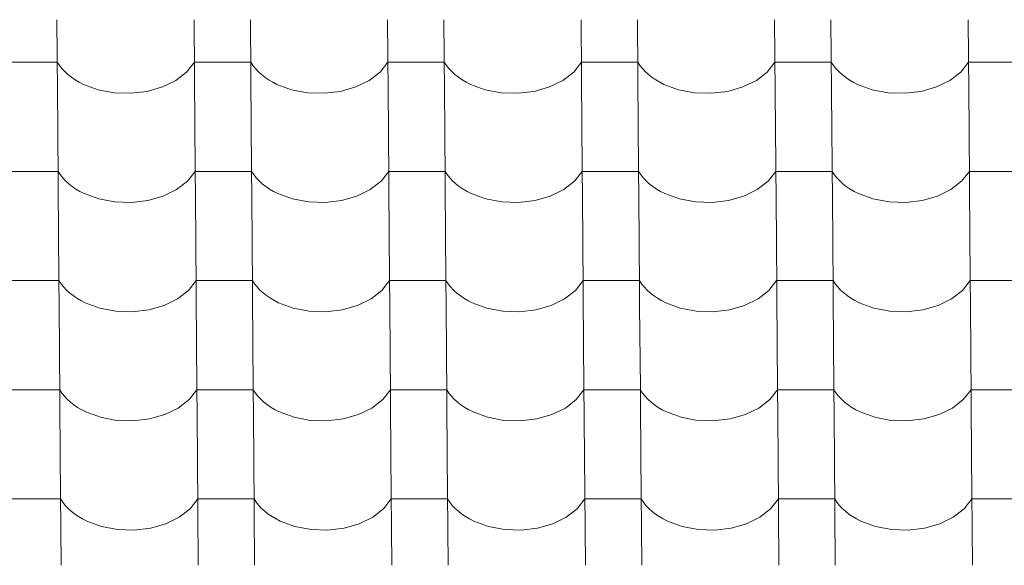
# Model space of a CAD drawing. Header units: millimetres. Extents: x -27785 to 104762, y -947 to 11132.
# Tile 23 of 146: x -18081 to -17242, y 8341 to 8805. Entities that reach past the tile are written whole.
import ezdxf

# ---------------------------------------------------------------- set-up
doc = ezdxf.new("R2010")
doc.units = ezdxf.units.MM
doc.header["$MEASUREMENT"] = 0
doc.layers.add('POHLED JIŽNÍ_1_Bourané_Výplně - Povrchové', color=7, linetype='Continuous')
doc.layers.add('POHLED JIŽNÍ_1_Konstrukce - nosné', color=7, linetype='Continuous')

# ---------------------------------------------------------------- blocks, each defined once
blk = doc.blocks.new('*X2', base_point=(-29303.7, -27473.93))
at = {"layer": 'POHLED JIŽNÍ_1_Bourané_Výplně - Povrchové', "color": 7, "linetype": 'Continuous', "lineweight": 13}
for p, q in [((-18049.49, 8805.28), (-18048.77, 8712.6)), ((-17932.53, 8805.28), (-17931.81, 8712.6)), ((-17884.5, 8805.28), (-17883.78, 8712.6)), ((-17767.54, 8805.28), (-17766.81, 8712.6)), ((-17719.5, 8805.28), (-17718.78, 8712.6)), ((-17602.54, 8805.28), (-17601.82, 8712.6)), ((-17554.51, 8805.28), (-17553.78, 8712.6)), ((-17437.54, 8805.28), (-17436.82, 8712.6)), ((-17389.51, 8805.28), (-17388.79, 8712.6)), ((-17272.55, 8805.28), (-17271.83, 8712.6)), ((-18073.23, 8769.12), (-18097.25, 8769.12)), ((-18049.21, 8769.12), (-18073.23, 8769.12)), ((-18049.21, 8769.12), (-18047.37, 8766.33)), ((-18047.37, 8766.33), (-18045.22, 8763.63)), ((-17938.85, 8760.73), (-17932.25, 8769.12)), ((-17908.23, 8769.12), (-17932.25, 8769.12)), ((-17884.22, 8769.12), (-17908.23, 8769.12)), ((-17884.22, 8769.12), (-17882.37, 8766.33)), ((-17882.37, 8766.33), (-17880.23, 8763.63)), ((-17773.86, 8760.73), (-17767.25, 8769.12)), ((-17743.24, 8769.12), (-17767.25, 8769.12)), ((-17719.22, 8769.12), (-17743.24, 8769.12)), ((-17719.22, 8769.12), (-17717.37, 8766.33)), ((-17717.37, 8766.33), (-17715.23, 8763.63)), ((-17608.86, 8760.73), (-17602.26, 8769.12)), ((-17578.24, 8769.12), (-17602.26, 8769.12)), ((-17554.22, 8769.12), (-17578.24, 8769.12)), ((-17554.22, 8769.12), (-17552.38, 8766.33)), ((-17552.38, 8766.33), (-17550.24, 8763.63)), ((-17443.87, 8760.73), (-17437.26, 8769.12)), ((-17413.25, 8769.12), (-17437.26, 8769.12)), ((-17389.23, 8769.12), (-17413.25, 8769.12)), ((-17389.23, 8769.12), (-17387.38, 8766.33)), ((-17387.38, 8766.33), (-17385.24, 8763.63)), ((-17278.87, 8760.73), (-17272.27, 8769.12)), ((-17248.25, 8769.12), (-17272.27, 8769.12)), ((-17224.23, 8769.12), (-17248.25, 8769.12)), ((-18045.22, 8763.63), (-18042.8, 8761.04)), ((-18042.8, 8761.04), (-18040.1, 8758.58)), ((-18040.1, 8758.58), (-18037.14, 8756.25)), ((-18037.14, 8756.25), (-18033.94, 8754.07)), ((-17948.11, 8753.56), (-17938.85, 8760.73)), ((-17880.23, 8763.63), (-17877.8, 8761.04)), ((-17877.8, 8761.04), (-17875.1, 8758.58)), ((-17875.1, 8758.58), (-17872.14, 8756.25)), ((-17872.14, 8756.25), (-17868.94, 8754.07)), ((-17783.11, 8753.56), (-17773.86, 8760.73)), ((-17715.23, 8763.63), (-17712.8, 8761.04)), ((-17712.8, 8761.04), (-17710.1, 8758.58)), ((-17710.1, 8758.58), (-17707.15, 8756.25)), ((-17707.15, 8756.25), (-17703.94, 8754.07)), ((-17618.12, 8753.56), (-17608.86, 8760.73)), ((-17550.24, 8763.63), (-17547.81, 8761.04)), ((-17547.81, 8761.04), (-17545.11, 8758.58)), ((-17545.11, 8758.58), (-17542.15, 8756.25)), ((-17542.15, 8756.25), (-17538.95, 8754.07)), ((-17453.12, 8753.56), (-17443.87, 8760.73)), ((-17385.24, 8763.63), (-17382.81, 8761.04)), ((-17382.81, 8761.04), (-17380.11, 8758.58)), ((-17380.11, 8758.58), (-17377.15, 8756.25)), ((-17377.15, 8756.25), (-17373.95, 8754.07)), ((-17288.12, 8753.56), (-17278.87, 8760.73)), ((-18033.94, 8754.07), (-18030.51, 8752.06)), ((-18030.51, 8752.06), (-18026.87, 8750.21)), ((-18026.87, 8750.21), (-18014.39, 8745.64)), ((-17972.57, 8744.25), (-17959.54, 8747.97)), ((-17959.54, 8747.97), (-17948.11, 8753.56)), ((-17868.94, 8754.07), (-17865.51, 8752.06)), ((-17865.51, 8752.06), (-17861.88, 8750.21)), ((-17861.88, 8750.21), (-17849.4, 8745.64)), ((-17807.57, 8744.25), (-17794.54, 8747.97)), ((-17794.54, 8747.97), (-17783.11, 8753.56)), ((-17703.94, 8754.07), (-17700.52, 8752.06)), ((-17700.52, 8752.06), (-17696.88, 8750.21)), ((-17696.88, 8750.21), (-17684.4, 8745.64)), ((-17642.58, 8744.25), (-17629.55, 8747.97)), ((-17629.55, 8747.97), (-17618.12, 8753.56)), ((-17538.95, 8754.07), (-17535.52, 8752.06)), ((-17535.52, 8752.06), (-17531.88, 8750.21)), ((-17531.88, 8750.21), (-17519.41, 8745.64)), ((-17477.58, 8744.25), (-17464.55, 8747.97)), ((-17464.55, 8747.97), (-17453.12, 8753.56)), ((-17373.95, 8754.07), (-17370.52, 8752.06)), ((-17370.52, 8752.06), (-17366.89, 8750.21)), ((-17366.89, 8750.21), (-17354.41, 8745.64)), ((-17312.59, 8744.25), (-17299.56, 8747.97)), ((-17299.56, 8747.97), (-17288.12, 8753.56)), ((-18014.39, 8745.64), (-18000.71, 8743.05)), ((-18000.71, 8743.05), (-17986.53, 8742.58)), ((-17986.53, 8742.58), (-17972.57, 8744.25)), ((-17849.4, 8745.64), (-17835.72, 8743.05)), ((-17835.72, 8743.05), (-17821.54, 8742.58)), ((-17821.54, 8742.58), (-17807.57, 8744.25)), ((-17684.4, 8745.64), (-17670.72, 8743.05)), ((-17670.72, 8743.05), (-17656.54, 8742.58)), ((-17656.54, 8742.58), (-17642.58, 8744.25)), ((-17519.41, 8745.64), (-17505.73, 8743.05)), ((-17505.73, 8743.05), (-17491.54, 8742.58)), ((-17491.54, 8742.58), (-17477.58, 8744.25)), ((-17354.41, 8745.64), (-17340.73, 8743.05)), ((-17340.73, 8743.05), (-17326.55, 8742.58)), ((-17326.55, 8742.58), (-17312.59, 8744.25)), ((-18048.77, 8712.27), (-18048.05, 8619.59)), ((-17931.81, 8712.27), (-17931.09, 8619.59)), ((-17883.77, 8712.27), (-17883.05, 8619.59)), ((-17766.81, 8712.27), (-17766.09, 8619.59)), ((-17718.78, 8712.27), (-17718.06, 8619.59)), ((-17601.82, 8712.27), (-17601.09, 8619.59)), ((-17553.78, 8712.27), (-17553.06, 8619.59)), ((-17436.82, 8712.27), (-17436.1, 8619.59)), ((-17388.79, 8712.27), (-17388.06, 8619.59)), ((-17271.82, 8712.27), (-17271.1, 8619.59)), ((-18072.51, 8676.11), (-18096.52, 8676.11)), ((-18048.49, 8676.11), (-18072.51, 8676.11)), ((-18048.49, 8676.11), (-18046.64, 8673.32)), ((-18046.64, 8673.32), (-18044.5, 8670.62)), ((-17938.13, 8667.73), (-17931.53, 8676.11)), ((-17907.51, 8676.11), (-17931.53, 8676.11)), ((-17883.49, 8676.11), (-17907.51, 8676.11)), ((-17883.49, 8676.11), (-17881.65, 8673.32)), ((-17881.65, 8673.32), (-17879.5, 8670.62)), ((-17773.13, 8667.73), (-17766.53, 8676.11)), ((-17742.51, 8676.11), (-17766.53, 8676.11)), ((-17718.5, 8676.11), (-17742.51, 8676.11)), ((-17718.5, 8676.11), (-17716.65, 8673.32)), ((-17716.65, 8673.32), (-17714.51, 8670.62)), ((-17608.14, 8667.73), (-17601.53, 8676.11)), ((-17577.52, 8676.11), (-17601.53, 8676.11)), ((-17553.5, 8676.11), (-17577.52, 8676.11)), ((-17553.5, 8676.11), (-17551.65, 8673.32)), ((-17551.65, 8673.32), (-17549.51, 8670.62)), ((-17443.14, 8667.73), (-17436.54, 8676.11)), ((-17412.52, 8676.11), (-17436.54, 8676.11)), ((-17388.5, 8676.11), (-17412.52, 8676.11)), ((-17388.5, 8676.11), (-17386.66, 8673.32)), ((-17386.66, 8673.32), (-17384.52, 8670.62)), ((-17278.15, 8667.73), (-17271.54, 8676.11)), ((-17247.53, 8676.11), (-17271.54, 8676.11)), ((-17223.51, 8676.11), (-17247.53, 8676.11)), ((-18044.5, 8670.62), (-18042.07, 8668.03)), ((-18042.07, 8668.03), (-18039.37, 8665.57)), ((-18039.37, 8665.57), (-18036.41, 8663.24)), ((-18036.41, 8663.24), (-18033.21, 8661.07)), ((-17947.38, 8660.55), (-17938.13, 8667.73)), ((-17879.5, 8670.62), (-17877.08, 8668.03)), ((-17877.08, 8668.03), (-17874.38, 8665.57)), ((-17874.38, 8665.57), (-17871.42, 8663.24)), ((-17871.42, 8663.24), (-17868.22, 8661.07)), ((-17782.39, 8660.55), (-17773.13, 8667.73)), ((-17714.51, 8670.62), (-17712.08, 8668.03)), ((-17712.08, 8668.03), (-17709.38, 8665.57)), ((-17709.38, 8665.57), (-17706.42, 8663.24)), ((-17706.42, 8663.24), (-17703.22, 8661.07)), ((-17617.39, 8660.55), (-17608.14, 8667.73)), ((-17549.51, 8670.62), (-17547.09, 8668.03)), ((-17547.09, 8668.03), (-17544.38, 8665.57)), ((-17544.38, 8665.57), (-17541.43, 8663.24)), ((-17541.43, 8663.24), (-17538.22, 8661.07)), ((-17452.4, 8660.55), (-17443.14, 8667.73)), ((-17384.52, 8670.62), (-17382.09, 8668.03)), ((-17382.09, 8668.03), (-17379.39, 8665.57)), ((-17379.39, 8665.57), (-17376.43, 8663.24)), ((-17376.43, 8663.24), (-17373.23, 8661.07)), ((-17287.4, 8660.55), (-17278.15, 8667.73)), ((-18033.21, 8661.07), (-18029.78, 8659.05)), ((-18029.78, 8659.05), (-18026.15, 8657.2)), ((-18026.15, 8657.2), (-18013.67, 8652.63)), ((-17971.85, 8651.24), (-17958.82, 8654.96)), ((-17958.82, 8654.96), (-17947.38, 8660.55)), ((-17868.22, 8661.07), (-17864.79, 8659.05)), ((-17864.79, 8659.05), (-17861.15, 8657.2)), ((-17861.15, 8657.2), (-17848.67, 8652.63)), ((-17806.85, 8651.24), (-17793.82, 8654.96)), ((-17793.82, 8654.96), (-17782.39, 8660.55)), ((-17703.22, 8661.07), (-17699.79, 8659.05)), ((-17699.79, 8659.05), (-17696.16, 8657.2)), ((-17696.16, 8657.2), (-17683.68, 8652.63)), ((-17641.85, 8651.24), (-17628.82, 8654.96)), ((-17628.82, 8654.96), (-17617.39, 8660.55)), ((-17538.22, 8661.07), (-17534.8, 8659.05)), ((-17534.8, 8659.05), (-17531.16, 8657.2)), ((-17531.16, 8657.2), (-17518.68, 8652.63)), ((-17476.86, 8651.24), (-17463.83, 8654.96)), ((-17463.83, 8654.96), (-17452.4, 8660.55)), ((-17373.23, 8661.07), (-17369.8, 8659.05)), ((-17369.8, 8659.05), (-17366.17, 8657.2)), ((-17366.17, 8657.2), (-17353.69, 8652.63)), ((-17311.86, 8651.24), (-17298.83, 8654.96)), ((-17298.83, 8654.96), (-17287.4, 8660.55)), ((-18013.67, 8652.63), (-17999.99, 8650.04)), ((-17999.99, 8650.04), (-17985.81, 8649.57)), ((-17985.81, 8649.57), (-17971.85, 8651.24)), ((-17848.67, 8652.63), (-17834.99, 8650.04)), ((-17834.99, 8650.04), (-17820.81, 8649.57)), ((-17820.81, 8649.57), (-17806.85, 8651.24)), ((-17683.68, 8652.63), (-17670, 8650.04)), ((-17670, 8650.04), (-17655.82, 8649.57)), ((-17655.82, 8649.57), (-17641.85, 8651.24)), ((-17518.68, 8652.63), (-17505, 8650.04)), ((-17505, 8650.04), (-17490.82, 8649.57)), ((-17490.82, 8649.57), (-17476.86, 8651.24)), ((-17353.69, 8652.63), (-17340.01, 8650.04)), ((-17340.01, 8650.04), (-17325.82, 8649.57)), ((-17325.82, 8649.57), (-17311.86, 8651.24)), ((-18048.05, 8619.26), (-18047.33, 8526.58)), ((-17931.08, 8619.26), (-17930.36, 8526.58)), ((-17883.05, 8619.26), (-17882.33, 8526.58)), ((-17766.09, 8619.26), (-17765.37, 8526.58)), ((-17718.05, 8619.26), (-17717.33, 8526.58)), ((-17601.09, 8619.26), (-17600.37, 8526.58)), ((-17553.06, 8619.26), (-17552.34, 8526.58)), ((-17436.1, 8619.26), (-17435.38, 8526.58)), ((-17388.06, 8619.26), (-17387.34, 8526.58)), ((-17271.1, 8619.26), (-17270.38, 8526.58)), ((-18071.78, 8583.1), (-18095.8, 8583.1)), ((-18047.76, 8583.1), (-18071.78, 8583.1)), ((-18047.76, 8583.1), (-18045.92, 8580.31)), ((-18045.92, 8580.31), (-18043.78, 8577.61)), ((-17937.41, 8574.72), (-17930.8, 8583.1)), ((-17906.79, 8583.1), (-17930.8, 8583.1)), ((-17882.77, 8583.1), (-17906.79, 8583.1)), ((-17882.77, 8583.1), (-17880.92, 8580.31)), ((-17880.92, 8580.31), (-17878.78, 8577.61)), ((-17772.41, 8574.72), (-17765.81, 8583.1)), ((-17741.79, 8583.1), (-17765.81, 8583.1)), ((-17717.77, 8583.1), (-17741.79, 8583.1)), ((-17717.77, 8583.1), (-17715.93, 8580.31)), ((-17715.93, 8580.31), (-17713.78, 8577.61)), ((-17607.41, 8574.72), (-17600.81, 8583.1)), ((-17576.79, 8583.1), (-17600.81, 8583.1)), ((-17552.78, 8583.1), (-17576.79, 8583.1)), ((-17552.78, 8583.1), (-17550.93, 8580.31)), ((-17550.93, 8580.31), (-17548.79, 8577.61)), ((-17442.42, 8574.72), (-17435.82, 8583.1)), ((-17411.8, 8583.1), (-17435.82, 8583.1)), ((-17387.78, 8583.1), (-17411.8, 8583.1)), ((-17387.78, 8583.1), (-17385.94, 8580.31)), ((-17385.94, 8580.31), (-17383.79, 8577.61)), ((-17277.42, 8574.72), (-17270.82, 8583.1)), ((-17246.8, 8583.1), (-17270.82, 8583.1)), ((-17222.79, 8583.1), (-17246.8, 8583.1)), ((-18043.78, 8577.61), (-18041.35, 8575.03)), ((-18041.35, 8575.03), (-18038.65, 8572.56)), ((-18038.65, 8572.56), (-18035.69, 8570.24)), ((-17946.66, 8567.54), (-17937.41, 8574.72)), ((-17878.78, 8577.61), (-17876.35, 8575.03)), ((-17876.35, 8575.03), (-17873.65, 8572.56)), ((-17873.65, 8572.56), (-17870.69, 8570.24)), ((-17781.66, 8567.54), (-17772.41, 8574.72)), ((-17713.78, 8577.61), (-17711.36, 8575.03)), ((-17711.36, 8575.03), (-17708.66, 8572.56)), ((-17708.66, 8572.56), (-17705.7, 8570.24)), ((-17616.67, 8567.54), (-17607.41, 8574.72)), ((-17548.79, 8577.61), (-17546.36, 8575.03)), ((-17546.36, 8575.03), (-17543.66, 8572.56)), ((-17543.66, 8572.56), (-17540.7, 8570.24)), ((-17451.67, 8567.54), (-17442.42, 8574.72)), ((-17383.79, 8577.61), (-17381.37, 8575.03)), ((-17381.37, 8575.03), (-17378.67, 8572.56)), ((-17378.67, 8572.56), (-17375.71, 8570.24)), ((-17286.68, 8567.54), (-17277.42, 8574.72)), ((-18035.69, 8570.24), (-18032.49, 8568.06)), ((-18032.49, 8568.06), (-18029.06, 8566.04)), ((-18029.06, 8566.04), (-18025.43, 8564.19)), ((-18025.43, 8564.19), (-18012.95, 8559.62)), ((-17958.09, 8561.95), (-17946.66, 8567.54)), ((-17870.69, 8570.24), (-17867.49, 8568.06)), ((-17867.49, 8568.06), (-17864.07, 8566.04)), ((-17864.07, 8566.04), (-17860.43, 8564.19)), ((-17860.43, 8564.19), (-17847.95, 8559.62)), ((-17793.1, 8561.95), (-17781.66, 8567.54)), ((-17705.7, 8570.24), (-17702.5, 8568.06)), ((-17702.5, 8568.06), (-17699.07, 8566.04)), ((-17699.07, 8566.04), (-17695.43, 8564.19)), ((-17695.43, 8564.19), (-17682.95, 8559.62)), ((-17628.1, 8561.95), (-17616.67, 8567.54)), ((-17540.7, 8570.24), (-17537.5, 8568.06)), ((-17537.5, 8568.06), (-17534.07, 8566.04)), ((-17534.07, 8566.04), (-17530.44, 8564.19)), ((-17530.44, 8564.19), (-17517.96, 8559.62)), ((-17463.11, 8561.95), (-17451.67, 8567.54)), ((-17375.71, 8570.24), (-17372.5, 8568.06)), ((-17372.5, 8568.06), (-17369.08, 8566.04)), ((-17369.08, 8566.04), (-17365.44, 8564.19)), ((-17365.44, 8564.19), (-17352.96, 8559.62)), ((-17298.11, 8561.95), (-17286.68, 8567.54)), ((-18012.95, 8559.62), (-17999.27, 8557.03)), ((-17999.27, 8557.03), (-17985.08, 8556.56)), ((-17985.08, 8556.56), (-17971.12, 8558.23)), ((-17971.12, 8558.23), (-17958.09, 8561.95)), ((-17847.95, 8559.62), (-17834.27, 8557.03)), ((-17834.27, 8557.03), (-17820.09, 8556.56)), ((-17820.09, 8556.56), (-17806.13, 8558.23)), ((-17806.13, 8558.23), (-17793.1, 8561.95)), ((-17682.95, 8559.62), (-17669.28, 8557.03)), ((-17669.28, 8557.03), (-17655.09, 8556.56)), ((-17655.09, 8556.56), (-17641.13, 8558.23)), ((-17641.13, 8558.23), (-17628.1, 8561.95)), ((-17517.96, 8559.62), (-17504.28, 8557.03)), ((-17504.28, 8557.03), (-17490.1, 8556.56)), ((-17490.1, 8556.56), (-17476.14, 8558.23)), ((-17476.14, 8558.23), (-17463.11, 8561.95)), ((-17352.96, 8559.62), (-17339.28, 8557.03)), ((-17339.28, 8557.03), (-17325.1, 8556.56)), ((-17325.1, 8556.56), (-17311.14, 8558.23)), ((-17311.14, 8558.23), (-17298.11, 8561.95)), ((-18047.32, 8526.25), (-18046.6, 8433.57)), ((-17930.36, 8526.25), (-17929.64, 8433.57)), ((-17882.33, 8526.25), (-17881.61, 8433.57)), ((-17765.36, 8526.25), (-17764.64, 8433.57)), ((-17717.33, 8526.25), (-17716.61, 8433.57)), ((-17600.37, 8526.25), (-17599.65, 8433.57)), ((-17552.33, 8526.25), (-17551.61, 8433.57)), ((-17435.37, 8526.25), (-17434.65, 8433.57)), ((-17387.34, 8526.25), (-17386.62, 8433.57)), ((-17270.38, 8526.25), (-17269.66, 8433.57)), ((-18071.06, 8490.09), (-18095.08, 8490.09)), ((-18047.04, 8490.09), (-18071.06, 8490.09)), ((-18047.04, 8490.09), (-18045.2, 8487.3)), ((-18045.2, 8487.3), (-18043.05, 8484.6)), ((-17936.68, 8481.71), (-17930.08, 8490.09)), ((-17906.06, 8490.09), (-17930.08, 8490.09)), ((-17882.05, 8490.09), (-17906.06, 8490.09)), ((-17882.05, 8490.09), (-17880.2, 8487.3)), ((-17880.2, 8487.3), (-17878.06, 8484.6)), ((-17771.69, 8481.71), (-17765.08, 8490.09)), ((-17741.07, 8490.09), (-17765.08, 8490.09)), ((-17717.05, 8490.09), (-17741.07, 8490.09)), ((-17717.05, 8490.09), (-17715.2, 8487.3)), ((-17715.2, 8487.3), (-17713.06, 8484.6)), ((-17606.69, 8481.71), (-17600.09, 8490.09)), ((-17576.07, 8490.09), (-17600.09, 8490.09)), ((-17552.05, 8490.09), (-17576.07, 8490.09)), ((-17552.05, 8490.09), (-17550.21, 8487.3)), ((-17550.21, 8487.3), (-17548.07, 8484.6)), ((-17441.69, 8481.71), (-17435.09, 8490.09)), ((-17411.07, 8490.09), (-17435.09, 8490.09)), ((-17387.06, 8490.09), (-17411.07, 8490.09)), ((-17387.06, 8490.09), (-17385.21, 8487.3)), ((-17385.21, 8487.3), (-17383.07, 8484.6)), ((-17276.7, 8481.71), (-17270.1, 8490.09)), ((-17246.08, 8490.09), (-17270.1, 8490.09)), ((-17222.06, 8490.09), (-17246.08, 8490.09)), ((-18043.05, 8484.6), (-18040.63, 8482.02)), ((-18040.63, 8482.02), (-18037.93, 8479.55)), ((-18037.93, 8479.55), (-18034.97, 8477.23)), ((-17945.94, 8474.54), (-17936.68, 8481.71)), ((-17878.06, 8484.6), (-17875.63, 8482.02)), ((-17875.63, 8482.02), (-17872.93, 8479.55)), ((-17872.93, 8479.55), (-17869.97, 8477.23)), ((-17780.94, 8474.54), (-17771.69, 8481.71)), ((-17713.06, 8484.6), (-17710.63, 8482.02)), ((-17710.63, 8482.02), (-17707.93, 8479.55)), ((-17707.93, 8479.55), (-17704.97, 8477.23)), ((-17615.94, 8474.54), (-17606.69, 8481.71)), ((-17548.07, 8484.6), (-17545.64, 8482.02)), ((-17545.64, 8482.02), (-17542.94, 8479.55)), ((-17542.94, 8479.55), (-17539.98, 8477.23)), ((-17450.95, 8474.54), (-17441.69, 8481.71)), ((-17383.07, 8484.6), (-17380.64, 8482.02)), ((-17380.64, 8482.02), (-17377.94, 8479.55)), ((-17377.94, 8479.55), (-17374.98, 8477.23)), ((-17285.95, 8474.54), (-17276.7, 8481.71)), ((-18034.97, 8477.23), (-18031.77, 8475.05)), ((-18031.77, 8475.05), (-18028.34, 8473.03)), ((-18028.34, 8473.03), (-18024.7, 8471.18)), ((-18024.7, 8471.18), (-18012.22, 8466.61)), ((-17957.37, 8468.94), (-17945.94, 8474.54)), ((-17869.97, 8477.23), (-17866.77, 8475.05)), ((-17866.77, 8475.05), (-17863.34, 8473.03)), ((-17863.34, 8473.03), (-17859.71, 8471.18)), ((-17859.71, 8471.18), (-17847.23, 8466.61)), ((-17792.37, 8468.94), (-17780.94, 8474.54)), ((-17704.97, 8477.23), (-17701.77, 8475.05)), ((-17701.77, 8475.05), (-17698.35, 8473.03)), ((-17698.35, 8473.03), (-17694.71, 8471.18)), ((-17694.71, 8471.18), (-17682.23, 8466.61)), ((-17627.38, 8468.94), (-17615.94, 8474.54)), ((-17539.98, 8477.23), (-17536.78, 8475.05)), ((-17536.78, 8475.05), (-17533.35, 8473.03)), ((-17533.35, 8473.03), (-17529.71, 8471.18)), ((-17529.71, 8471.18), (-17517.23, 8466.61)), ((-17462.38, 8468.94), (-17450.95, 8474.54)), ((-17374.98, 8477.23), (-17371.78, 8475.05)), ((-17371.78, 8475.05), (-17368.35, 8473.03)), ((-17368.35, 8473.03), (-17364.72, 8471.18)), ((-17364.72, 8471.18), (-17352.24, 8466.61)), ((-17297.39, 8468.94), (-17285.95, 8474.54)), ((-18012.22, 8466.61), (-17998.54, 8464.02)), ((-17998.54, 8464.02), (-17984.36, 8463.55)), ((-17984.36, 8463.55), (-17970.4, 8465.22)), ((-17970.4, 8465.22), (-17957.37, 8468.94)), ((-17847.23, 8466.61), (-17833.55, 8464.02)), ((-17833.55, 8464.02), (-17819.37, 8463.55)), ((-17819.37, 8463.55), (-17805.4, 8465.22)), ((-17805.4, 8465.22), (-17792.37, 8468.94)), ((-17682.23, 8466.61), (-17668.55, 8464.02)), ((-17668.55, 8464.02), (-17654.37, 8463.55)), ((-17654.37, 8463.55), (-17640.41, 8465.22)), ((-17640.41, 8465.22), (-17627.38, 8468.94)), ((-17517.23, 8466.61), (-17503.56, 8464.02)), ((-17503.56, 8464.02), (-17489.37, 8463.55)), ((-17489.37, 8463.55), (-17475.41, 8465.22)), ((-17475.41, 8465.22), (-17462.38, 8468.94)), ((-17352.24, 8466.61), (-17338.56, 8464.02)), ((-17338.56, 8464.02), (-17324.38, 8463.55)), ((-17324.38, 8463.55), (-17310.42, 8465.22)), ((-17310.42, 8465.22), (-17297.39, 8468.94)), ((-18046.6, 8433.24), (-18045.88, 8340.57)), ((-17929.64, 8433.24), (-17928.92, 8340.57)), ((-17881.6, 8433.24), (-17880.88, 8340.57)), ((-17764.64, 8433.24), (-17763.92, 8340.57)), ((-17716.61, 8433.24), (-17715.89, 8340.57)), ((-17599.65, 8433.24), (-17598.92, 8340.57)), ((-17551.61, 8433.24), (-17550.89, 8340.57)), ((-17434.65, 8433.24), (-17433.93, 8340.57)), ((-17386.62, 8433.24), (-17385.89, 8340.57)), ((-17269.65, 8433.24), (-17268.93, 8340.57)), ((-18070.33, 8397.08), (-18094.35, 8397.08)), ((-18046.32, 8397.08), (-18070.33, 8397.08)), ((-18046.32, 8397.08), (-18044.47, 8394.29)), ((-17935.96, 8388.7), (-17929.36, 8397.08)), ((-17905.34, 8397.08), (-17929.36, 8397.08)), ((-17881.32, 8397.08), (-17905.34, 8397.08)), ((-17881.32, 8397.08), (-17879.48, 8394.29)), ((-17770.96, 8388.7), (-17764.36, 8397.08)), ((-17740.34, 8397.08), (-17764.36, 8397.08)), ((-17716.33, 8397.08), (-17740.34, 8397.08)), ((-17716.33, 8397.08), (-17714.48, 8394.29)), ((-17605.97, 8388.7), (-17599.36, 8397.08)), ((-17575.35, 8397.08), (-17599.36, 8397.08)), ((-17551.33, 8397.08), (-17575.35, 8397.08)), ((-17551.33, 8397.08), (-17549.48, 8394.29)), ((-17440.97, 8388.7), (-17434.37, 8397.08)), ((-17410.35, 8397.08), (-17434.37, 8397.08)), ((-17386.33, 8397.08), (-17410.35, 8397.08)), ((-17386.33, 8397.08), (-17384.49, 8394.29)), ((-17275.97, 8388.7), (-17269.37, 8397.08)), ((-17245.35, 8397.08), (-17269.37, 8397.08)), ((-17221.34, 8397.08), (-17245.35, 8397.08)), ((-18044.47, 8394.29), (-18042.33, 8391.59)), ((-18042.33, 8391.59), (-18039.9, 8389.01)), ((-18039.9, 8389.01), (-18037.2, 8386.54)), ((-18037.2, 8386.54), (-18034.24, 8384.22)), ((-17945.21, 8381.53), (-17935.96, 8388.7)), ((-17879.48, 8394.29), (-17877.33, 8391.59)), ((-17877.33, 8391.59), (-17874.91, 8389.01)), ((-17874.91, 8389.01), (-17872.21, 8386.54)), ((-17872.21, 8386.54), (-17869.25, 8384.22)), ((-17780.22, 8381.53), (-17770.96, 8388.7)), ((-17714.48, 8394.29), (-17712.34, 8391.59)), ((-17712.34, 8391.59), (-17709.91, 8389.01)), ((-17709.91, 8389.01), (-17707.21, 8386.54)), ((-17707.21, 8386.54), (-17704.25, 8384.22)), ((-17615.22, 8381.53), (-17605.97, 8388.7)), ((-17549.48, 8394.29), (-17547.34, 8391.59)), ((-17547.34, 8391.59), (-17544.91, 8389.01)), ((-17544.91, 8389.01), (-17542.21, 8386.54)), ((-17542.21, 8386.54), (-17539.26, 8384.22)), ((-17450.22, 8381.53), (-17440.97, 8388.7)), ((-17384.49, 8394.29), (-17382.35, 8391.59)), ((-17382.35, 8391.59), (-17379.92, 8389.01)), ((-17379.92, 8389.01), (-17377.22, 8386.54)), ((-17377.22, 8386.54), (-17374.26, 8384.22)), ((-17285.23, 8381.53), (-17275.97, 8388.7)), ((-18034.24, 8384.22), (-18031.04, 8382.04)), ((-18031.04, 8382.04), (-18027.61, 8380.02)), ((-18027.61, 8380.02), (-18023.98, 8378.17)), ((-18023.98, 8378.17), (-18011.5, 8373.6)), ((-17956.65, 8375.94), (-17945.21, 8381.53)), ((-17869.25, 8384.22), (-17866.05, 8382.04)), ((-17866.05, 8382.04), (-17862.62, 8380.02)), ((-17862.62, 8380.02), (-17858.98, 8378.17)), ((-17858.98, 8378.17), (-17846.5, 8373.6)), ((-17791.65, 8375.94), (-17780.22, 8381.53)), ((-17704.25, 8384.22), (-17701.05, 8382.04)), ((-17701.05, 8382.04), (-17697.62, 8380.02)), ((-17697.62, 8380.02), (-17693.99, 8378.17)), ((-17693.99, 8378.17), (-17681.51, 8373.6)), ((-17626.65, 8375.94), (-17615.22, 8381.53)), ((-17539.26, 8384.22), (-17536.05, 8382.04)), ((-17536.05, 8382.04), (-17532.63, 8380.02)), ((-17532.63, 8380.02), (-17528.99, 8378.17)), ((-17528.99, 8378.17), (-17516.51, 8373.6)), ((-17461.66, 8375.94), (-17450.22, 8381.53)), ((-17374.26, 8384.22), (-17371.06, 8382.04)), ((-17371.06, 8382.04), (-17367.63, 8380.02)), ((-17367.63, 8380.02), (-17363.99, 8378.17)), ((-17363.99, 8378.17), (-17351.52, 8373.6)), ((-17296.66, 8375.94), (-17285.23, 8381.53)), ((-18011.5, 8373.6), (-17997.82, 8371.01)), ((-17997.82, 8371.01), (-17983.64, 8370.54)), ((-17983.64, 8370.54), (-17969.68, 8372.21)), ((-17969.68, 8372.21), (-17956.65, 8375.94)), ((-17846.5, 8373.6), (-17832.82, 8371.01)), ((-17832.82, 8371.01), (-17818.64, 8370.54)), ((-17818.64, 8370.54), (-17804.68, 8372.21)), ((-17804.68, 8372.21), (-17791.65, 8375.94)), ((-17681.51, 8373.6), (-17667.83, 8371.01)), ((-17667.83, 8371.01), (-17653.65, 8370.54)), ((-17653.65, 8370.54), (-17639.68, 8372.21)), ((-17639.68, 8372.21), (-17626.65, 8375.94)), ((-17516.51, 8373.6), (-17502.83, 8371.01)), ((-17502.83, 8371.01), (-17488.65, 8370.54)), ((-17488.65, 8370.54), (-17474.69, 8372.21)), ((-17474.69, 8372.21), (-17461.66, 8375.94)), ((-17351.52, 8373.6), (-17337.84, 8371.01)), ((-17337.84, 8371.01), (-17323.65, 8370.54)), ((-17323.65, 8370.54), (-17309.69, 8372.21)), ((-17309.69, 8372.21), (-17296.66, 8375.94))]:
    blk.add_line(p, q, dxfattribs=at)

msp = doc.modelspace()

# ---------------------------------------------------------------- block references
at = {"layer": 'POHLED JIŽNÍ_1_Konstrukce - nosné', "color": 9, "linetype": 'Continuous', "lineweight": 13}
msp.add_blockref('*X2', (-29303.7, -27473.93), dxfattribs=at)

doc.saveas('drawing.dxf')
